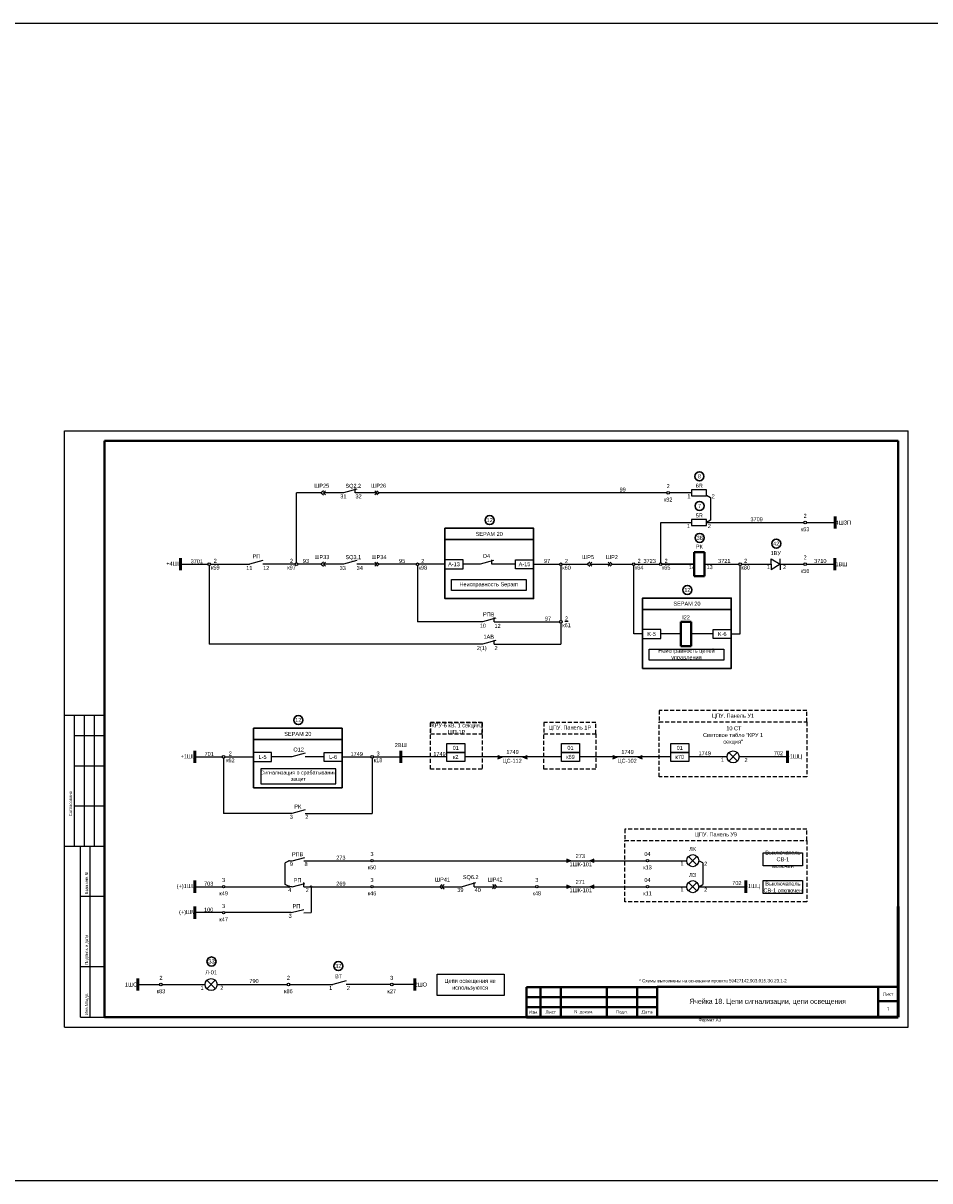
# Model space of a CAD drawing. Header units: millimetres. Extents: x 7700 to 12777, y -2533 to 2568.
# Tile 48 of 74: x 10342 to 10793, y -224 to 352. Entities that reach past the tile are written whole.
import ezdxf
from ezdxf.enums import TextEntityAlignment as Align

# ---------------------------------------------------------------- set-up
doc = ezdxf.new("R2010")
doc.units = ezdxf.units.MM
doc.linetypes.add('JIS_02_2.0', pattern=[3, 2, -1])
doc.layers.add('основная 0.5', color=7, linetype='Continuous', lineweight=50)
doc.styles.add('SIMPLEX', font='txt', dxfattribs={"height": 5})

msp = doc.modelspace()

# ---------------------------------------------------------------- hatches: boundary and pattern name
h = msp.add_hatch(color=256)
h.dxf.hatch_style = 1
h.paths.add_polyline_path([(10577.84, -12.25), (10580.18, -13.25), (10577.84, -14.25)])
h = msp.add_hatch(color=256)
h.dxf.hatch_style = 1
h.paths.add_polyline_path([(10592.53, -14.25), (10590.18, -13.25), (10592.53, -12.25)])
h = msp.add_hatch(color=256)
h.dxf.hatch_style = 1
h.paths.add_polyline_path([(10635.08, -12.25), (10637.43, -13.25), (10635.08, -14.25)])
h = msp.add_hatch(color=256)
h.dxf.hatch_style = 1
h.paths.add_polyline_path([(10649.77, -14.25), (10647.43, -13.25), (10649.77, -12.25)])
h = msp.add_hatch(color=256)
h.dxf.hatch_style = 1
h.paths.add_polyline_path([(10474.32, -64.92, 1), (10473.53, -64.92, 1)])
h = msp.add_hatch(color=256)
h.dxf.hatch_style = 1
h.paths.add_polyline_path([(10611.95, -65.87), (10614.17, -64.92), (10611.95, -63.98)])
h = msp.add_hatch(color=256)
h.dxf.hatch_style = 1
h.paths.add_polyline_path([(10625.87, -63.98), (10623.65, -64.92), (10625.87, -65.87)])
h = msp.add_hatch(color=256)
h.dxf.hatch_style = 1
h.paths.add_polyline_path([(10474.32, -77.87, 1), (10473.53, -77.87, 1)])
h = msp.add_hatch(color=256)
h.dxf.hatch_style = 1
h.paths.add_polyline_path([(10485.26, -77.87, 1), (10484.47, -77.87, 1)])
h = msp.add_hatch(color=256)
h.dxf.hatch_style = 1
h.paths.add_polyline_path([(10611.95, -78.81), (10614.17, -77.87), (10611.95, -76.92)])
h = msp.add_hatch(color=256)
h.dxf.hatch_style = 1
h.paths.add_polyline_path([(10625.87, -76.92), (10623.65, -77.87), (10625.87, -78.81)])

# ---------------------------------------------------------------- linework, layer by layer
for p, q in [((10362.07, -147.87), (10362.07, 149.18)), ((10362.07, 149.18), (10782.08, 149.18)), ((10362.07, -147.87), (10362.07, 149.18)), ((10782.08, -147.87), (10782.08, 149.18)), ((10782.08, -147.87), (10782.08, 149.18)), ((10489.98, 118.23), (10477.63, 118.23)), ((10477.63, 83.34), (10477.63, 118.23)), ((10501.01, 118.23), (10491.02, 118.23)), ((10507.67, 120.1), (10501.01, 118.23)), ((10517.66, 118.23), (10506.8, 118.23)), ((10662, 118.23), (10518.7, 118.23)), ((10674.23, 118.23), (10663.26, 118.23)), ((10683.74, 104.59), (10681.77, 103.44)), ((10658.91, 83.34), (10658.91, 103.44)), ((10658.91, 103.44), (10674.23, 103.44)), ((10681.77, 103.45), (10730.15, 103.45)), ((10731.47, 103.45), (10745.78, 103.45)), ((10419.86, 82.71), (10433.56, 82.71)), ((10434.22, 82.04), (10434.22, 42.87)), ((10434.89, 82.71), (10454.15, 82.71)), ((10460.82, 84.57), (10454.15, 82.71)), ((10477.01, 82.71), (10460.82, 82.71)), ((10489.98, 82.71), (10478.26, 82.71)), ((10501.01, 82.71), (10491.02, 82.71)), ((10517.66, 82.71), (10507.67, 82.71)), ((10537.22, 82.71), (10518.7, 82.71)), ((10537.88, 82), (10537.88, 54)), ((10551.51, 82.71), (10538.54, 82.71)), ((10569.05, 82.74), (10560.51, 82.71)), ((10575.72, 84.6), (10569.05, 82.74)), ((10586.63, 82.73), (10574.84, 82.74)), ((10595.63, 82.71), (10608.6, 82.71)), ((10609.26, 82), (10609.26, 54.67)), ((10609.93, 82.71), (10622.56, 82.71)), ((10623.6, 82.71), (10633.81, 82.71)), ((10634.84, 82.71), (10644.84, 82.71)), ((10645.47, 47.96), (10645.47, 82.08)), ((10646.1, 82.71), (10658.28, 82.71)), ((10675.65, 82.71), (10659.54, 82.71)), ((10659.54, 82.71), (10675.65, 82.71)), ((10680.65, 82.71), (10697.88, 82.71)), ((10698.51, 47.96), (10698.51, 82.08)), ((10731.47, 82.71), (10745.67, 82.71)), ((10570.24, 54), (10537.88, 54)), ((10576.9, 55.86), (10570.24, 54)), ((10575.97, 54), (10608.6, 54)), ((10609.26, 53.34), (10609.26, 42.87)), ((10649.93, 47.96), (10645.47, 47.96)), ((10669.02, 47.99), (10658.93, 47.96)), ((10685.05, 47.99), (10674.02, 47.99)), ((10694.05, 47.96), (10698.51, 47.96)), ((10570.24, 42.87), (10434.22, 42.87)), ((10576.9, 44.73), (10570.24, 42.87)), ((10575.97, 42.87), (10609.26, 42.87)), ((10382.07, 7.37), (10362.07, 7.37)), ((10367.07, -57.63), (10367.07, 7.37)), ((10372.07, -57.63), (10372.07, 7.37)), ((10377.07, -57.63), (10377.07, 7.37)), ((10367.07, -2.63), (10382.07, -2.63)), ((10481.97, -11.36), (10475.3, -13.22)), ((10426.98, -13.25), (10440.69, -13.25)), ((10426.98, -13.25), (10440.69, -13.25)), ((10441.35, -13.91), (10441.35, -41.46)), ((10442.01, -13.25), (10456.22, -13.25)), ((10475.3, -13.22), (10465.22, -13.25)), ((10491.34, -13.22), (10481.97, -13.22)), ((10500.34, -13.25), (10514.54, -13.25)), ((10515.21, -13.91), (10515.21, -41.46)), ((10515.87, -13.25), (10529.57, -13.25)), ((10552.39, -13.25), (10529.57, -13.25)), ((10577.84, -14.25), (10580.18, -13.25)), ((10590.18, -13.25), (10592.53, -14.25)), ((10635.08, -14.25), (10637.43, -13.25)), ((10647.43, -13.25), (10649.77, -14.25)), ((10722.02, -13.25), (10697.96, -13.25)), ((10367.07, -17.63), (10382.07, -17.63)), ((10367.07, -37.63), (10382.07, -37.63)), ((10481.97, -39.6), (10475.3, -41.46)), ((10475.3, -41.46), (10441.35, -41.46)), ((10481.97, -41.46), (10515.21, -41.46)), ((10362.07, -57.63), (10382.07, -57.63)), ((10370.07, -142.82), (10370.07, -57.63)), ((10374.95, -142.82), (10374.95, -57.63)), ((10473.58, -65.12), (10471.95, -66.07)), ((10471.95, -76.72), (10471.95, -66.07)), ((10474.32, -64.92), (10475.46, -64.92)), ((10481.25, -64.92), (10514.58, -64.92)), ((10611.95, -63.98), (10614.17, -64.92)), ((10614.17, -64.92), (10611.95, -65.87)), ((10623.65, -64.92), (10625.87, -63.98)), ((10625.87, -65.87), (10623.65, -64.92)), ((10652.97, -64.92), (10671.87, -64.92)), ((10679.84, -66.07), (10677.87, -64.92)), ((10679.84, -66.07), (10679.84, -76.72)), ((10426.98, -77.87), (10440.72, -77.87)), ((10441.98, -77.87), (10473.92, -77.87)), ((10473.58, -77.67), (10471.95, -76.72)), ((10475.46, -77.87), (10474.32, -77.87)), ((10481.25, -77.87), (10484.86, -77.87)), ((10484.86, -77.87), (10514.58, -77.87)), ((10515.84, -77.87), (10548.98, -77.87)), ((10550.02, -77.87), (10560.09, -77.87)), ((10566.76, -76), (10560.09, -77.87)), ((10566.09, -77.87), (10566.09, -75.83)), ((10566.09, -77.87), (10576.17, -77.87)), ((10577.2, -77.87), (10596.62, -77.87)), ((10611.95, -76.92), (10614.17, -77.87)), ((10614.17, -77.87), (10611.95, -78.81)), ((10623.65, -77.87), (10625.87, -76.92)), ((10625.87, -78.81), (10623.65, -77.87)), ((10652.97, -77.87), (10671.87, -77.87)), ((10677.87, -77.87), (10679.84, -76.72)), ((10677.87, -77.87), (10701.34, -77.87)), ((10370.07, -82.63), (10382.07, -82.63)), ((10440.72, -90.81), (10426.98, -90.81)), ((10474.91, -90.81), (10441.98, -90.81)), ((10481.25, -90.82), (10484.86, -90.81)), ((10370.07, -117.63), (10382.07, -117.63)), ((10398.62, -126.61), (10409.5, -126.61)), ((10410.83, -126.61), (10432.1, -126.61)), ((10437.23, -128.73), (10432.98, -124.5)), ((10438.1, -126.61), (10472.92, -126.61)), ((10474.25, -126.61), (10495.63, -126.61)), ((10502.3, -124.75), (10495.63, -126.61)), ((10524.38, -126.61), (10502.3, -126.61)), ((10536.59, -126.61), (10525.71, -126.61)), ((10370.07, -142.82), (10382.07, -142.82)), ((10362.07, -147.87), (10782.08, -147.87))]:
    msp.add_line(p, q)
at = {"lineweight": 40}
for p, q in [((10382.07, 144.18), (10777.17, 144.18)), ((10777.17, 144.18), (10777.17, -142.82)), ((10680.65, 88.71), (10675.65, 88.71)), ((10675.65, 88.71), (10675.65, 76.71)), ((10680.65, 76.71), (10680.65, 88.71)), ((10680.65, 76.71), (10675.65, 76.71)), ((10674.02, 53.96), (10669.02, 53.96)), ((10669.02, 53.96), (10669.02, 41.96)), ((10674.02, 41.96), (10674.02, 53.96)), ((10674.02, 41.96), (10669.02, 41.96)), ((10592.17, -127.83), (10657.17, -127.83)), ((10767.17, -127.82), (10767.17, -142.82)), ((10592.17, -132.83), (10657.17, -132.83)), ((10592.17, -137.83), (10657.17, -137.83)), ((10767.17, -134.82), (10777.17, -134.82)), ((10382.07, -142.82), (10777.17, -142.82))]:
    msp.add_line(p, q, dxfattribs=at)
at = {"linetype": 'Continuous', "lineweight": 40}
msp.add_line((10382.07, 144.18), (10382.07, -142.82), dxfattribs=at)
at = {"color": 7}
for p, q in [((10506.8, 118.23), (10506.8, 120.33)), ((10681.77, 117.12), (10683.74, 115.98)), ((10683.74, 115.98), (10683.74, 104.59)), ((10507.67, 84.57), (10501.01, 82.71)), ((10574.84, 82.74), (10574.84, 84.83)), ((10699.14, 82.71), (10713.97, 82.71)), ((10713.97, 82.71), (10713.97, 85.44)), ((10713.97, 85.44), (10718.44, 82.71)), ((10713.97, 82.71), (10713.97, 79.97)), ((10718.44, 82.71), (10713.97, 79.97)), ((10718.44, 82.71), (10718.44, 85.44)), ((10718.44, 82.71), (10718.44, 79.97)), ((10718.44, 82.71), (10730.15, 82.71)), ((10575.97, 54), (10575.97, 56.1)), ((10575.97, 42.87), (10575.97, 44.96)), ((10609.5, -13.25), (10561.39, -13.25)), ((10663.9, -13.25), (10618.5, -13.25)), ((10691.96, -13.25), (10672.9, -13.25)), ((10475.46, -64.92), (10481.81, -63.4)), ((10515.84, -64.92), (10651.72, -64.92)), ((10475.46, -77.87), (10481.81, -76.35)), ((10481.25, -77.87), (10481.25, -75.77)), ((10597.88, -77.87), (10651.72, -77.87)), ((10474.91, -90.81), (10481.25, -89.29)), ((10433, -128.75), (10437.21, -124.48))]:
    msp.add_line(p, q, dxfattribs=at)
at = {"lineweight": 50}
for p, q in [((10745.78, 100.45), (10745.78, 106.45)), ((10745.67, 79.71), (10745.67, 85.71)), ((10529.57, -10.25), (10529.57, -16.25)), ((10398.62, -123.61), (10398.62, -129.61)), ((10536.59, -123.61), (10536.59, -129.61))]:
    msp.add_line(p, q, dxfattribs=at)
at = {"color": 1, "lineweight": 50}
for p, q in [((10419.86, 79.71), (10419.86, 85.71)), ((10426.98, -16.25), (10426.98, -10.25)), ((10426.98, -74.87), (10426.98, -80.87)), ((10426.98, -87.81), (10426.98, -93.81))]:
    msp.add_line(p, q, dxfattribs=at)
at = {"linetype": 'Continuous'}
for p, q in [((10382.07, -1.81), (10382.07, -21.81)), ((10382.07, -41.81), (10382.07, -61.81))]:
    msp.add_line(p, q, dxfattribs=at)
at = {"color": 2}
for p, q in [((10697.08, -15.37), (10692.83, -11.13)), ((10692.85, -15.39), (10697.06, -11.11))]:
    msp.add_line(p, q, dxfattribs=at)
at = {"color": 5, "lineweight": 50}
for p, q in [((10722.02, -10.25), (10722.02, -16.25)), ((10701.34, -80.87), (10701.34, -74.87))]:
    msp.add_line(p, q, dxfattribs=at)
at = {"color": 1}
for p, q in [((10676.99, -67.04), (10672.74, -62.81)), ((10672.76, -67.06), (10676.97, -62.79))]:
    msp.add_line(p, q, dxfattribs=at)
at = {"color": 3}
for p, q in [((10676.99, -79.98), (10672.74, -75.75)), ((10672.76, -80), (10676.98, -75.73))]:
    msp.add_line(p, q, dxfattribs=at)
at = {"color": 2}
msp.add_lwpolyline([(7699.67, 352.14), (11847.35, 352.14), (11847.35, -224.35), (7699.67, -224.35)], close=True, dxfattribs=at)
for points in [[(10491.02, 119.27), (10489.98, 118.23), (10491.02, 117.2)], [(10492.05, 119.27), (10491.02, 118.23), (10492.05, 117.2)], [(10516.63, 119.27), (10517.66, 118.23), (10516.63, 117.2)], [(10517.66, 119.27), (10518.7, 118.23), (10517.66, 117.2)], [(10491.02, 83.74), (10489.98, 82.71), (10491.02, 81.67)], [(10492.05, 83.74), (10491.02, 82.71), (10492.05, 81.67)], [(10516.63, 83.74), (10517.66, 82.71), (10516.63, 81.67)], [(10517.66, 83.74), (10518.7, 82.71), (10517.66, 81.67)], [(10623.6, 83.74), (10622.56, 82.71), (10623.6, 81.67)], [(10624.63, 83.74), (10623.6, 82.71), (10624.63, 81.67)], [(10632.77, 83.74), (10633.81, 82.71), (10632.77, 81.67)], [(10633.81, 83.74), (10634.84, 82.71), (10633.81, 81.67)], [(10484.86, -77.87), (10484.86, -90.81)], [(10550.02, -76.83), (10548.98, -77.87), (10550.02, -78.9)], [(10551.05, -76.83), (10550.02, -77.87), (10551.05, -78.9)], [(10575.14, -76.83), (10576.17, -77.87), (10575.14, -78.9)], [(10576.17, -76.83), (10577.2, -77.87), (10576.17, -78.9)]]:
    msp.add_lwpolyline(points)
at = {"color": 7}
for points in [[(10681.77, 119.73), (10674.23, 119.73), (10674.23, 116.73), (10681.77, 116.73)], [(10681.77, 104.94), (10674.23, 104.94), (10674.23, 101.94), (10681.77, 101.94)], [(10561.39, -11), (10552.39, -11), (10552.39, -6.5), (10561.39, -6.5)], [(10561.39, -15.5), (10552.39, -15.5), (10552.39, -11), (10561.39, -11)], [(10618.5, -11), (10609.5, -11), (10609.5, -6.5), (10618.5, -6.5)], [(10618.5, -15.5), (10609.5, -15.5), (10609.5, -11), (10618.5, -11)], [(10672.9, -11), (10663.9, -11), (10663.9, -6.5), (10672.9, -6.5)], [(10672.9, -15.5), (10663.9, -15.5), (10663.9, -11), (10672.9, -11)], [(10710, -74.8), (10729.47, -74.8), (10729.47, -81.33), (10710, -81.33)]]:
    msp.add_lwpolyline(points, close=True, dxfattribs=at)
at = {"lineweight": 30}
for points in [[(10551.51, 100.63), (10551.51, 100.63), (10595.63, 100.63), (10595.63, 94.95), (10551.51, 94.95), (10551.51, 100.63)], [(10649.93, 65.88), (10649.93, 65.88), (10694.05, 65.88), (10694.05, 60.2), (10649.93, 60.2), (10649.93, 65.88)], [(10456.22, 1.06), (10456.22, 1.06), (10500.34, 1.06), (10500.34, -4.63), (10456.22, -4.63), (10456.22, 1.06)]]:
    msp.add_lwpolyline(points, dxfattribs=at)
for points in [[(10551.51, 94.95), (10595.63, 94.95), (10595.63, 65.59), (10551.51, 65.59)], [(10649.93, 60.2), (10694.05, 60.2), (10694.05, 30.84), (10649.93, 30.84)], [(10456.22, -4.63), (10500.34, -4.63), (10500.34, -28.64), (10456.22, -28.64)]]:
    msp.add_lwpolyline(points, close=True, dxfattribs=at)
for points in [[(10551.51, 80.46), (10560.51, 80.46), (10560.51, 84.96), (10551.51, 84.96)], [(10595.63, 80.46), (10586.63, 80.46), (10586.63, 84.96), (10595.63, 84.96)], [(10591.94, 69.67), (10554.72, 69.67), (10554.72, 75.17), (10591.94, 75.17)], [(10649.93, 45.71), (10658.93, 45.71), (10658.93, 50.21), (10649.93, 50.21)], [(10694.05, 45.71), (10685.05, 45.71), (10685.05, 50.21), (10694.05, 50.21)], [(10690.36, 34.92), (10653.14, 34.92), (10653.14, 40.42), (10690.36, 40.42)], [(10456.22, -15.5), (10465.22, -15.5), (10465.22, -11), (10456.22, -11)], [(10500.34, -15.5), (10491.34, -15.5), (10491.34, -11), (10500.34, -11)], [(10459.91, -26.6), (10497.13, -26.6), (10497.13, -19.18), (10459.91, -19.18)], [(10710, -60.97), (10729.47, -60.97), (10729.47, -67.5), (10710, -67.5)], [(10547.59, -121.42), (10581.01, -121.42), (10581.01, -132.08), (10547.59, -132.08)]]:
    msp.add_lwpolyline(points, close=True)
at = {"color": 32, "linetype": 'JIS_02_2.0', "true_color": 0xcd6928}
for points in [[(10731.69, 9.83), (10731.69, 9.83), (10658.13, 9.83), (10658.13, 4.14), (10731.69, 4.14), (10731.69, 9.83)], [(10570.13, 3.92), (10570.13, 3.92), (10544.32, 3.92), (10544.32, -1.77), (10570.13, -1.77), (10570.13, 3.92)], [(10626.63, 3.92), (10626.63, 3.92), (10600.82, 3.92), (10600.82, -1.77), (10626.63, -1.77), (10626.63, 3.92)], [(10731.69, -49.25), (10731.69, -49.25), (10641.11, -49.25), (10641.11, -54.93), (10731.69, -54.93), (10731.69, -49.25)]]:
    msp.add_lwpolyline(points, dxfattribs=at)
for points in [[(10544.32, 3.92), (10570.13, 3.92), (10570.13, -19.28), (10544.32, -19.28)], [(10658.13, 4.14), (10731.69, 4.14), (10731.69, -23.24), (10658.13, -23.24)], [(10600.82, -1.77), (10626.63, -1.77), (10626.63, -19.28), (10600.82, -19.28)], [(10641.11, -54.93), (10731.69, -54.93), (10731.69, -85.39), (10641.11, -85.39)]]:
    msp.add_lwpolyline(points, close=True, dxfattribs=at)
at = {"lineweight": 30}
for centre in [(10678.21, 126.46), (10678.25, 111.72), (10573.78, 104.65), (10678.36, 95.83), (10716.42, 92.94), (10672.2, 69.9), (10478.49, 5.07), (10435.31, -115.13), (10498.42, -117.42)]:
    msp.add_circle(centre, 2.25, dxfattribs=at)
for centre, radius in [((10662.63, 118.23), 0.629), ((10730.81, 103.45), 0.663), ((10434.22, 82.71), 0.663), ((10477.63, 82.71), 0.629), ((10537.88, 82.66), 0.663), ((10609.26, 82.66), 0.663), ((10645.47, 82.71), 0.629), ((10658.91, 82.71), 0.629), ((10698.51, 82.71), 0.629), ((10730.81, 82.71), 0.663), ((10609.26, 54), 0.663), ((10694.96, -13.25), 3), ((10441.35, -13.25), 0.663), ((10515.21, -13.25), 0.663), ((10674.87, -64.92), 3), ((10515.21, -64.92), 0.629), ((10652.35, -64.92), 0.629), ((10674.87, -77.87), 3), ((10441.35, -77.87), 0.629), ((10473.92, -77.87), 0.396), ((10484.86, -77.87), 0.396), ((10515.21, -77.87), 0.629), ((10597.25, -77.87), 0.629), ((10652.35, -77.87), 0.629), ((10441.35, -90.81), 0.629), ((10410.16, -126.61), 0.663), ((10473.58, -126.61), 0.663), ((10525.04, -126.61), 0.663)]:
    msp.add_circle(centre, radius)
at = {"color": 7}
msp.add_circle((10435.1, -126.61), 3, dxfattribs=at)
at = {"layer": 'основная 0.5', "color": 0}
for p, q in [((10777.17, -142.82), (10777.17, -87.82)), ((10592.17, -142.82), (10777.17, -142.82))]:
    msp.add_line(p, q, dxfattribs=at)
at = {"layer": 'основная 0.5', "lineweight": 40}
for p, q in [((10592.17, -127.83), (10592.17, -142.82)), ((10599.17, -142.82), (10599.17, -127.83)), ((10609.17, -142.82), (10609.17, -127.83)), ((10632.17, -142.82), (10632.17, -127.83)), ((10647.17, -142.82), (10647.17, -127.83)), ((10657.17, -142.82), (10657.17, -127.82)), ((10657.17, -127.82), (10777.17, -127.82))]:
    msp.add_line(p, q, dxfattribs=at)

# ---------------------------------------------------------------- texts
at = {"color": 7, "style": 'SIMPLEX'}
for s, p in [('SQ2.2', (10501.98, 120.74)), ('31', (10499.43, 115.48)), ('32', (10506.98, 115.5)), ('РП', (10455.74, 85.61)), ('SQ3.1', (10501.98, 85.22)), ('11', (10452.59, 79.8)), ('12', (10461, 79.82)), ('33', (10499.12, 79.8)), ('34', (10507.59, 79.82)), ('14', (10672.98, 80.25)), ('13', (10681.72, 80.25)), ('1', (10711.73, 80.25)), ('2', (10719.82, 80.25)), ('10', (10568.87, 51.09)), ('12', (10576.19, 51)), ('2(1)', (10567.38, 39.95)), ('2', (10576.19, 39.93)), ('1', (10688.84, -15.6)), ('2', (10700.64, -15.8)), ('3', (10474.27, -44.08)), ('2', (10481.99, -44.08)), ('9', (10474.32, -67.63)), ('8', (10481.63, -67.62)), ('1', (10668.75, -67.28)), ('2', (10680.55, -67.47)), ('SQ6.2', (10560.42, -74.1)), ('4', (10473.48, -80.55)), ('2', (10482.18, -80.56)), ('39', (10557.68, -80.48)), ('40', (10566.3, -80.53)), ('1', (10668.75, -80.22)), ('2', (10680.55, -80.42)), ('3', (10473.69, -93.39)), ('1', (10429.81, -129.24)), ('2', (10439.72, -129.22))]:
    msp.add_text(s, height=2, dxfattribs=at).set_placement(p)
at = {"color": 4, "style": 'SIMPLEX'}
for s, p in [('ЦС-112', (10584.96, -16.18)), ('ЦС-102', (10642.2, -16.18)), ('1ШК-101', (10619.12, -67.7)), ('1ШК-101', (10619.12, -80.65))]:
    msp.add_text(s, height=2, dxfattribs=at).set_placement(p, align=Align.CENTER)
at = {"linetype": 'Continuous', "style": 'SIMPLEX'}
for s, p in [('Согласовано', (10365.9, -42.76)), ('Взам.инв.N', (10373.9, -81.76)), ('Подпись и дата', (10373.9, -116.76)), ('Инв.Nподл.', (10373.9, -141.76))]:
    msp.add_text(s, height=1.5, rotation=90, dxfattribs=at).set_placement(p)
at = {"style": 'SIMPLEX'}
msp.add_text('РК', height=2, dxfattribs=at).set_placement((10476.54, -38.95))
at = {"attachment_point": 5, "style": 'SIMPLEX'}
for s, insert, char_height, width in [('8', (10678.21, 126.46), 2, 4.3874), ('7', (10678.25, 111.72), 2, 4.3874), ('12', (10573.78, 104.65), 2, 4.3874), ('5R', (10678.13, 106.98), 2, 5), ('38', (10678.36, 95.83), 2, 4.3874), ('42', (10716.42, 92.94), 2, 4.3874), ('О4', (10572.14, 86.81), 2, 4.3874), ('12', (10672.2, 69.9), 2, 4.3874), ('I22', (10671.52, 56.21), 2, 4.3874), ('12', (10478.49, 5.07), 2, 4.3874), ('Сигнализация о срабатывании защит', (10478.52, -22.89), 1.9, 37.2194), ('33', (10435.31, -115.13), 2, 4.3874), ('32', (10498.42, -117.42), 2, 4.3874)]:
    msp.add_mtext(s, dxfattribs=dict(at, insert=insert, char_height=char_height, width=width))
at = {"color": 7, "char_height": 2, "attachment_point": 5, "style": 'SIMPLEX'}
for s, insert, width in [('ШР25', (10490.16, 121.76), 4.8313), ('ШР26', (10518.52, 121.76), 4.8313), ('99', (10640.01, 119.86), 12.1237), ('2\\P\\Pк92', (10662.63, 118.23), 4.8313), ('6R', (10678.13, 121.77), 4.8313), ('1', (10672.97, 116.54), 4.8313), ('2', (10685.09, 116.54), 4.8313), ('3709', (10706.67, 105.07), 5.6146), ('2\\P\\P\\pt8;к63', (10730.81, 103.45), 4.8313), ('4ШЗП', (10749.81, 103.45), 8.045), ('{\\C256;SEPAM 20}', (10573.57, 97.79), 44.125), ('1', (10672.74, 101.75), 4.8313), ('2', (10683.13, 101.75), 4.8313), ('РК', (10678.15, 91.49), 4.8313), ('ШР33', (10490.26, 86.23), 4.8313), ('ШР34', (10518.68, 86.23), 4.8313), ('ШР5', (10622.74, 86.23), 4.8313), ('ШР2', (10634.66, 86.23), 4.8313), ('\\pt8;1ВУ', (10716.21, 88.2), 4.8313), ('2\\P\\P\\pt8;к56', (10730.81, 82.71), 4.8313), ('+4ШЦ', (10416.68, 82.71), 4.8313), ('3701', (10428, 84.17), 4.8313), ('2\\Pк59', (10437.19, 82.71), 4.8313), ('2\\Pк97', (10475.13, 82.71), 4.8313), ('93', (10482.3, 84.33), 3.4671), ('95', (10530.23, 84.33), 3.4671), ('2\\Pк98', (10540.52, 82.66), 4.8313), ('A-13', (10556.01, 82.71), 9), ('A-15', (10591.13, 82.71), 9), ('97', (10602.34, 84.33), 3.4671), ('2\\Pк60', (10612.04, 82.66), 4.8313), ('2\\Pк64', (10648.18, 82.71), 4.8313), ('3723', (10653.44, 84.33), 3.4671), ('2\\Pк65', (10661.62, 82.71), 4.8313), ('3721', (10690.58, 84.33), 3.4671), ('2\\Pк80', (10701.22, 82.71), 4.8313), ('\\pt4;3710', (10738.38, 84.33), 5.2529), ('1ВШ', (10748.9, 82.71), 6.4489), ('Неисправность Sepam', (10573.33, 72.42), 37.2194), ('{\\C256;SEPAM 20}', (10671.99, 63.04), 44.125), ('РПВ', (10573.32, 57.72), 4.8313), ('97', (10602.83, 55.63), 3.4671), ('{\\L2}\\Pк61', (10612.04, 54), 4.8313), ('1АВ', (10573.32, 46.59), 4.8313), ('K-5', (10654.43, 47.96), 9), ('K-6', (10689.55, 47.96), 9), ('Неисправность цепей управления', (10671.75, 37.67), 37.2194), ('{\\C256;ЦПУ. Панель У1}', (10694.91, 6.98), 73.5619), ('{\\C256;КРУ-6 кВ. 1 секция.\\PШП-1Р}', (10557.23, 0.8), 25.8081), ('{\\C256;ЦПУ. Панель 1Р}', (10613.73, 1.08), 25.8081), ('\\P\\P 10 СТ\\PСветовое табло "КРУ 1 секция"', (10694.96, 0.7), 32.417), ('{\\C256;SEPAM 20}', (10478.28, -1.79), 44.125), ('701', (10434.17, -11.78), 4.8313), ('2\\Pк62', (10444.65, -13.25), 4.8313), ('О12', (10478.68, -9.6), 4.8313), ('1749', (10507.6, -11.78), 4.8313), ('3\\Pк18', (10518.24, -13.25), 4.8313), ('2ВШ', (10529.49, -7.39), 4.8313), ('1749', (10548.81, -11.78), 4.8313), ('01', (10556.89, -8.75), 4.8313), ('1749', (10585.18, -10.8), 4.8313), ('01', (10614, -8.75), 9), ('1749', (10642.43, -10.8), 4.8313), ('01', (10668.4, -8.75), 9), ('1749', (10680.84, -11.44), 4.8313), ('702', (10717.54, -11.44), 4.8313), ('+1ШЦ', (10423.81, -13.25), 4.8313), ('L-5', (10460.72, -13.25), 9), ('L-6', (10495.84, -13.25), 9), ('к2', (10556.89, -13.25), 4.8313), ('к69', (10614, -13.25), 9), ('к70', (10668.4, -13.25), 9), ('-1ШЦ', (10725.8, -13.25), 7.5569), ('{\\C256;ЦПУ. Панель У9}', (10686.4, -52.09), 90.5823), ('РПВ', (10478.17, -61.69), 4.8313), ('273', (10499.72, -63.46), 4.8313), ('3\\P\\Pк50', (10515.21, -64.92), 4.8313), ('273', (10618.91, -62.6), 4.8313), ('04\\P\\Pк13', (10652.35, -64.92), 4.8313), ('ЛК', (10674.79, -59.11), 4.8313), ('Выключатель СВ-1\\Pвключен', (10719.73, -64.24), 19.4685), ('3\\P\\Pк49', (10441.35, -77.87), 4.8313), ('РП', (10478.17, -74.63), 4.8313), ('3\\P\\Pк46', (10515.21, -77.87), 4.8313), ('ШР41', (10550.31, -74.33), 4.8313), ('ШР42', (10576.46, -74.33), 4.8313), ('3\\P\\Pк48', (10597.25, -77.87), 4.8313), ('271', (10618.91, -75.54), 4.8313), ('04\\P\\Pк11', (10652.35, -77.87), 4.8313), ('ЛЗ', (10674.79, -72.05), 4.8313), ('702', (10696.86, -76.05), 4.8313), ('Выключатель СВ-1 отключен', (10719.73, -78.07), 19.4685), ('(+)1ШЦ', (10422.79, -77.87), 8.3922), ('703', (10433.9, -76.4), 4.8313), ('269', (10499.72, -76.4), 4.8313), ('-1ШЦ', (10704.97, -77.87), 7.2696), ('3\\P\\Pк47', (10441.35, -90.81), 4.8313), ('РП', (10477.61, -87.57), 4.8313), ('(+)ШМ', (10423.32, -90.81), 7.3218), ('100', (10433.9, -89.34), 4.8313), ('Л-01', (10435.1, -120.53), 21.0571), ('1ШО', (10395.34, -126.61), 6.5661), ('2\\P\\Pк83', (10410.16, -126.61), 4.8313), ('790', (10456.45, -124.88), 4.8313), ('2\\P\\Pк86', (10473.58, -126.61), 4.8313), ('ВТ', (10498.59, -122.47), 4.8313), ('3\\P\\Pк27', (10525.04, -126.61), 4.8313), ('2ШО', (10539.47, -126.61), 5.7663), ('{\\C256;Цепи освещения не используются}', (10564.03, -126.75), 32.8756), ('1', (10494.61, -128.25), 4.8313), ('2', (10503.45, -128.29), 4.8313)]:
    msp.add_mtext(s, dxfattribs=dict(at, insert=insert, width=width))
at = {"lineweight": 35, "attachment_point": 5, "line_spacing_factor": 0.8, "style": 'SIMPLEX'}
for s, insert, char_height, width in [('\\pi-4.8,l6.4,t6.4;*^IСхемы выполнены на основании проекта 59427142.903.015.Э0.23.1-2', (10684.13, -124.95), 1.6, 185), ('{\\Fromans|c204;Лист}', (10772.17, -131.32), 1.6, 10), ('Ячейка 18. Цепи сигнализации, цепи освещения ', (10712.17, -135.32), 2.5, 110), ('{\\Fromans|c204;7}', (10772.17, -138.82), 1.6, 10), ('{\\Fromans|c204;Изм.}', (10595.67, -140.32), 1.6, 7), ('{\\Fromans|c204;Лист}', (10604.17, -140.32), 1.6, 10), ('{\\Fromans|c0;N \\Fromans|c204;докум.}', (10620.67, -140.32), 1.6, 23), ('{\\Fromans|c204;Подп.}', (10639.67, -140.32), 1.6, 15), ('{\\Fromans|c204;Дата}', (10652.17, -140.32), 1.6, 10)]:
    msp.add_mtext(s, dxfattribs=dict(at, insert=insert, char_height=char_height, width=width))
at = {"lineweight": 30, "insert": (10677.77, -143.35), "char_height": 1.6, "attachment_point": 1, "style": 'SIMPLEX'}
msp.add_mtext_dynamic_manual_height_columns('Формат А3', width=45.8537, gutter_width=12.5, heights=[0], dxfattribs=at)

doc.saveas('drawing.dxf')
